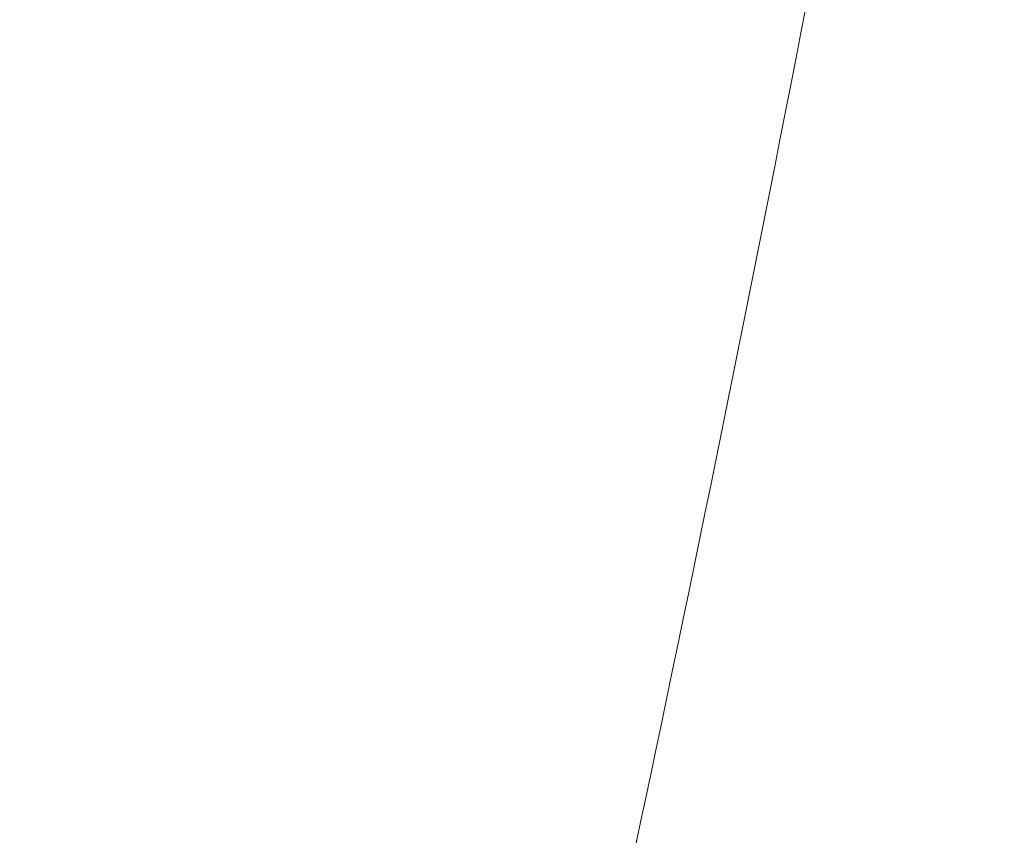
# Model space of a CAD drawing. Header units: inches. Extents: x -757 to 108, y -33 to 183.
# Tile 140 of 156: x -460.5739 to -460.5572, y 161.462 to 161.4759. Entities that reach past the tile are written whole.
import ezdxf

# ---------------------------------------------------------------- set-up
doc = ezdxf.new("R2010")
doc.units = ezdxf.units.IN
doc.header["$MEASUREMENT"] = 0
doc.layers.add('M-EQPM', color=90, linetype='Continuous', lineweight=9)

# ---------------------------------------------------------------- blocks, each defined once
blk = doc.blocks.new('Roof Vent - Roof Vent-V12-Rear')
at = {"layer": 'M-EQPM'}
for points, knots in [([(-460.631473, 162.076421), (-460.625478, 162.076182), (-460.613382, 162.071924), (-460.595387, 162.054734), (-460.576963, 162.025115), (-460.559524, 161.985873), (-460.543964, 161.936896), (-460.530744, 161.88071), (-460.520925, 161.817971), (-460.514074, 161.745888), (-460.512691, 161.679607), (-460.514577, 161.622376), (-460.518673, 161.567201), (-460.527707, 161.498828), (-460.543766, 161.427782), (-460.563513, 161.368079), (-460.593825, 161.307774), (-460.616484, 161.289632), (-460.631473, 161.289019)], [0, 0, 0, 0, 0.055556, 0.111111, 0.166667, 0.222222, 0.277778, 0.333333, 0.388889, 0.444444, 0.513889, 0.548611, 0.583333, 0.652778, 0.722222, 0.791667, 0.861111, 1, 1, 1, 1]), ([(-460.585505, 161.381072), (-460.580366, 161.39578), (-460.57065, 161.428481), (-460.55823, 161.484747), (-460.549018, 161.547435), (-460.542587, 161.619462), (-460.541278, 161.685723), (-460.543046, 161.742945), (-460.546893, 161.798136), (-460.555384, 161.866579), (-460.569412, 161.93284), (-460.580276, 161.969315), (-460.585414, 161.984063)], [0.2222222, 0.2222222, 0.2222222, 0.2222222, 0.2777778, 0.3333333, 0.3888889, 0.4444444, 0.5138889, 0.5486111, 0.5833333, 0.6527778, 0.7222222, 0.7777778, 0.7777778, 0.7777778, 0.7777778])]:
    blk.add_open_spline(points, degree=3, knots=knots, dxfattribs=at)

msp = doc.modelspace()

# ---------------------------------------------------------------- block references
at = {"layer": 'M-EQPM'}
msp.add_blockref('Roof Vent - Roof Vent-V12-Rear', (0, 0), dxfattribs=at)

doc.saveas('drawing.dxf')
